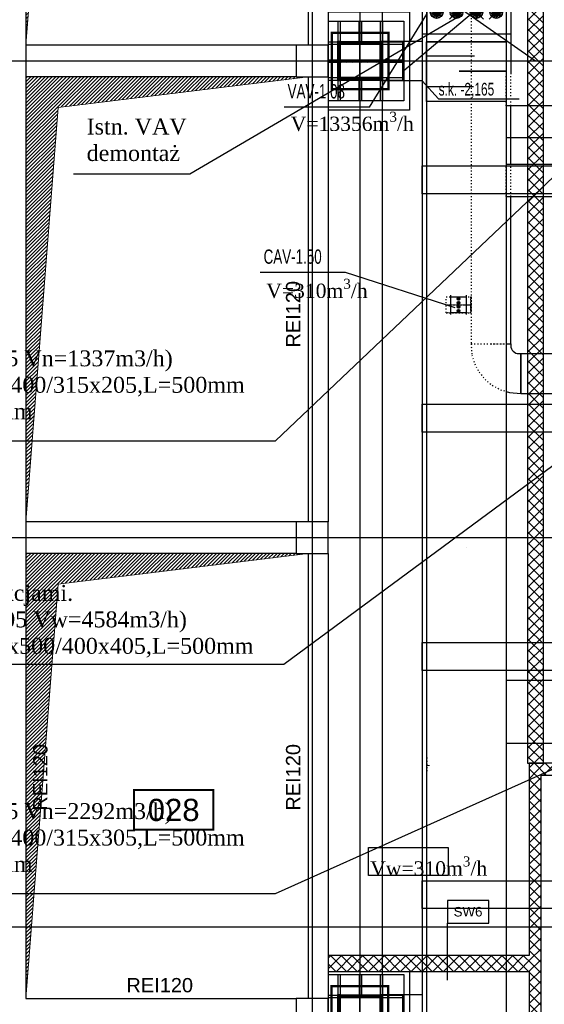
# Model space of a CAD drawing. Header units: centimetres. Extents: x -228435 to 46820, y -89367 to 152985.
# Tile 196 of 256: x -62818 to -56220, y 53125 to 65520. Entities that reach past the tile are written whole.
import ezdxf
from ezdxf.enums import TextEntityAlignment as Align

# ---------------------------------------------------------------- set-up
doc = ezdxf.new("R2010")
doc.units = ezdxf.units.CM
doc.header["$LTSCALE"] = 50
for name, pattern in [('CADVENT_CENTERLINE', [9.9, 7.4, -1, 0.5, -1]), ('CADVENT_HIDDEN', [0.8, 0.25, -0.55]), ('Kondygnacja  -0_5$0$HIDDEN', [9.525, 6.35, -3.175]), ('Kondygnacja  -0_5$0$HIDDEN2', [4.7625, 3.175, -1.5875]), ('Osie rzutów$0$DASHDOT2', [12.7, 6.35, -3.175, 0, -3.175])]:
    doc.linetypes.add(name, pattern=pattern)
doc.layers.get('0').update_dxf_attribs({"color": 8})
for name, color, linetype in [('01-103-Went PP_poziom-0_5$0$L_Nawiew', 250, 'Continuous'), ('bgde-nawiewEXP', 250, 'Continuous'), ('bgde-nawiewHIDDEN', 250, 'Continuous'), ('bgde-wywiewCEN', 7, 'Continuous'), ('bgde-wywiewEXP', 250, 'Continuous'), ('bgde-wywiewHIDDEN', 250, 'Continuous'), ('bgde_AJ_opis', 7, 'Continuous'), ('bgde_redukcja', 250, 'Continuous'), ('bgde_tlumik', 250, 'Continuous'), ('bgde_VAV', 7, 'Continuous'), ('IS_zmiany 2024', 3, 'Continuous'), ('Kondygnacja  -0_5$0$ARCH_GK', 8, 'Continuous'), ('Kondygnacja  -0_5$0$ARCH_INFO_ODPORNOŚĆ OGNIOWA', 8, 'Continuous'), ('Kondygnacja  -0_5$0$ARCH_INFO_OPISY_PRZEGRODY', 8, 'Continuous'), ('Kondygnacja  -0_5$0$ARCH_KONSTR_POWYŻEJ RZUTU', 8, 'Kondygnacja  -0_5$0$HIDDEN'), ('Kondygnacja  -0_5$0$ARCH_KONSTR_POWYŻEJ RZUTU_IST', 8, 'Kondygnacja  -0_5$0$HIDDEN2'), ('Kondygnacja  -0_5$0$ARCH_MUROWANE_IST', 8, 'Continuous'), ('Kondygnacja  -0_5$0$ARCH_OKŁADZINA', 8, 'Continuous'), ('Kondygnacja  -0_5$0$ARCH_POMOCNICZE', 8, 'Continuous'), ('Kondygnacja  -0_5$0$ARCH_SŁUPY', 8, 'Continuous'), ('Kondygnacja  -0_5$0$ARCH_WIDOK_IST', 8, 'Continuous'), ('Kondygnacja  -0_5$0$ARCH_ŻELBET_IST', 8, 'Continuous'), ('Osie rzutów$0$ARCH_INFO_OSIE_IST', 8, 'Osie rzutów$0$DASHDOT2'), ('Osie rzutów$0$ARCH_INFO_OSIE_OPISY_IST', 8, 'Continuous'), ('Pomieszczenia -05$0$ARCH_INFO_AREA_ETYKIETY_200', 8, 'Continuous')]:
    doc.layers.add(name, color=color, linetype=linetype)
doc.layers.add('bgde-nawiewCEN', color=7, linetype='Continuous', lineweight=13)
doc.layers.add('Kondygnacja  -0_5$0$ARCH_WIDOK', color=8, linetype='Continuous', lineweight=13)
doc.styles.add('Kondygnacja  -0_5$0$Arial', font='ARIAL.TTF')
doc.styles.add('Kondygnacja  -0_5$0$BIKTS', font='bikromsw.shx', dxfattribs={"width": 0.8})
doc.styles.add('Pomieszczenia -05$0$Arial', font='ARIAL.TTF')
pattern_1 = [(45, (-121140, -45000), (-67.35192, 67.35192), []), (135, (-121140, -45000), (-67.35192, -67.35192), [])]
pattern_2 = [(45, (-6220.4609, -4950), (-0.67351921, 0.67351921), [])]
pattern_3 = [(45, (-6220.6425, -6150), (-0.67351921, 0.67351921), [])]

# ---------------------------------------------------------------- blocks, each defined once
blk = doc.blocks.new('Osie rzutów')
at = {"layer": 'Osie rzutów$0$ARCH_INFO_OSIE_IST', "ltscale": 10}
for p, q in [((6200, 12510), (6200, 4800)), ((6200, 12510), (6200, 4571.18)), ((6260, 12510), (6260, 4623.26)), ((6260, 10970), (6260, 11030)), ((4436.04, 11000), (13655, 11000)), ((6290, 11000), (6230, 11000)), ((4436.04, 10400), (13655, 10400)), ((6260, 9770), (6260, 9830))]:
    blk.add_line(p, q, dxfattribs=at)
blk = doc.blocks.new('Kondygnacja  -0_5$0$słup 6.8.11')
at = {"layer": 'Kondygnacja  -0_5$0$ARCH_SŁUPY'}
h = blk.add_hatch(dxfattribs=at)
h.set_pattern_fill('ANSI31', color=256, scale=0.3, style=0)
h.set_pattern_definition(pattern_2)
h.paths.add_polyline_path([(15, 75), (12, 75), (12, 25), (15, 25)])
h = blk.add_hatch(dxfattribs=at)
h.set_pattern_fill('ANSI31', color=256, scale=0.3, style=0)
h.set_pattern_definition(pattern_2)
h.paths.add_polyline_path([(68, 75), (65, 75), (65, 25), (68, 25)])
h = blk.add_hatch(dxfattribs=at)
h.set_pattern_fill('ANSI31', color=256, scale=0.3, style=0)
h.set_pattern_definition(pattern_2)
h.paths.add_polyline_path([(65, 71), (65, 74), (15, 74), (15, 71)])
h = blk.add_hatch(dxfattribs=at)
h.set_pattern_fill('ANSI31', color=256, scale=0.3, style=0)
h.set_pattern_definition(pattern_2)
h.paths.add_polyline_path([(65, 48.5), (65, 51.5), (15, 51.5), (15, 48.5)])
h = blk.add_hatch(dxfattribs=at)
h.set_pattern_fill('ANSI31', color=256, scale=0.3, style=0)
h.set_pattern_definition(pattern_2)
h.paths.add_polyline_path([(65, 26), (65, 29), (15, 29), (15, 26)])
at = {"layer": 'Kondygnacja  -0_5$0$ARCH_POMOCNICZE'}
blk.add_lwpolyline([(95, 100), (95, 0), (0, 0), (0, 100)], close=True, dxfattribs=at)
for points in [[(12, 100), (12, 75)], [(15, 100), (15, 75)], [(38.5, 100), (38.5, 74)], [(41.5, 100), (41.5, 74)], [(65, 100), (65, 75)], [(68, 100), (68, 75)], [(0, 74), (12, 74)], [(0, 71), (12, 71)], [(68, 74), (95, 74)], [(68, 71), (95, 71)], [(0, 51.5), (12, 51.5)], [(68, 51.5), (95, 51.5)], [(0, 48.5), (12, 48.5)], [(68, 48.5), (95, 48.5)], [(0, 29), (12, 29)], [(0, 26), (12, 26)], [(12, 25), (12, 0)], [(15, 25), (15, 0)], [(38.5, 26), (38.5, 0)], [(41.5, 26), (41.5, 0)], [(65, 25), (65, 0)], [(68, 29), (95, 29)], [(68, 26), (95, 26)], [(68, 25), (68, 0)]]:
    blk.add_lwpolyline(points, dxfattribs=at)
at = {"layer": 'Kondygnacja  -0_5$0$ARCH_SŁUPY'}
for p, q in [((15, 51.5), (65, 51.5)), ((65, 48.5), (15, 48.5))]:
    blk.add_line(p, q, dxfattribs=at)
for points in [[(12, 75), (15, 75), (15, 25), (12, 25)], [(65, 75), (68, 75), (68, 25), (65, 25)]]:
    blk.add_lwpolyline(points, close=True, dxfattribs=at)
for points in [[(65, 74), (15, 74)], [(15, 71), (65, 71)], [(65, 29), (15, 29)], [(15, 26), (65, 26)]]:
    blk.add_lwpolyline(points, dxfattribs=at)
blk = doc.blocks.new('Kondygnacja  -0_5$0$słup 6.8.41')
at = {"layer": 'Kondygnacja  -0_5$0$ARCH_SŁUPY'}
h = blk.add_hatch(dxfattribs=at)
h.set_pattern_fill('ANSI31', color=256, scale=0.3, style=0)
h.set_pattern_definition(pattern_3)
h.paths.add_polyline_path([(14.8, 75), (11.8, 75), (11.8, 25), (14.8, 25)])
h = blk.add_hatch(dxfattribs=at)
h.set_pattern_fill('ANSI31', color=256, scale=0.3, style=0)
h.set_pattern_definition(pattern_3)
h.paths.add_polyline_path([(67.8, 75), (64.8, 75), (64.8, 25), (67.8, 25)])
h = blk.add_hatch(dxfattribs=at)
h.set_pattern_fill('ANSI31', color=256, scale=0.3, style=0)
h.set_pattern_definition(pattern_3)
h.paths.add_polyline_path([(64.8, 71), (64.8, 74), (14.8, 74), (14.8, 71)])
h = blk.add_hatch(dxfattribs=at)
h.set_pattern_fill('ANSI31', color=256, scale=0.3, style=0)
h.set_pattern_definition(pattern_3)
h.paths.add_polyline_path([(64.8, 48.5), (64.8, 51.5), (14.8, 51.5), (14.8, 48.5)])
h = blk.add_hatch(dxfattribs=at)
h.set_pattern_fill('ANSI31', color=256, scale=0.3, style=0)
h.set_pattern_definition(pattern_3)
h.paths.add_polyline_path([(64.8, 26), (64.8, 29), (14.8, 29), (14.8, 26)])
at = {"layer": 'Kondygnacja  -0_5$0$ARCH_POMOCNICZE'}
blk.add_lwpolyline([(94.8, 100), (94.8, 0), (-0.2, 0), (-0.2, 100)], close=True, dxfattribs=at)
for points in [[(11.8, 100), (11.8, 75)], [(14.8, 100), (14.8, 75)], [(38.3, 100), (38.3, 74)], [(41.3, 100), (41.3, 74)], [(64.8, 100), (64.8, 75)], [(67.8, 100), (67.8, 75)], [(-0.2, 74), (11.8, 74)], [(-0.2, 71), (11.8, 71)], [(67.8, 74), (94.8, 74)], [(67.8, 71), (94.8, 71)], [(-0.2, 51.5), (11.8, 51.5)], [(67.8, 51.5), (94.8, 51.5)], [(-0.2, 48.5), (11.8, 48.5)], [(67.8, 48.5), (94.8, 48.5)], [(-0.2, 29), (11.8, 29)], [(-0.2, 26), (11.8, 26)], [(11.8, 25), (11.8, 0)], [(14.8, 25), (14.8, 0)], [(38.3, 26), (38.3, 0)], [(41.3, 26), (41.3, 0)], [(64.8, 25), (64.8, 0)], [(67.8, 29), (94.8, 29)], [(67.8, 26), (94.8, 26)], [(67.8, 25), (67.8, 0)]]:
    blk.add_lwpolyline(points, dxfattribs=at)
at = {"layer": 'Kondygnacja  -0_5$0$ARCH_SŁUPY'}
for p, q in [((14.8, 51.5), (64.8, 51.5)), ((64.8, 48.5), (14.8, 48.5))]:
    blk.add_line(p, q, dxfattribs=at)
at = {"layer": 'Kondygnacja  -0_5$0$ARCH_SŁUPY', "const_width": 3}
blk.add_lwpolyline([(4.3, 85.5), (75.3, 85.5), (75.3, 14.5), (4.3, 14.5)], close=True, dxfattribs=at)
at = {"layer": 'Kondygnacja  -0_5$0$ARCH_SŁUPY'}
for points in [[(11.8, 75), (14.8, 75), (14.8, 25), (11.8, 25)], [(64.8, 75), (67.8, 75), (67.8, 25), (64.8, 25)]]:
    blk.add_lwpolyline(points, close=True, dxfattribs=at)
for points in [[(64.8, 74), (14.8, 74)], [(14.8, 71), (64.8, 71)], [(64.8, 29), (14.8, 29)], [(14.8, 26), (64.8, 26)]]:
    blk.add_lwpolyline(points, dxfattribs=at)
blk = doc.blocks.new('Kondygnacja  -0_5$0$konstrukcja istniejąca -0.5')
at = {"layer": 'Kondygnacja  -0_5$0$ARCH_KONSTR_POWYŻEJ RZUTU_IST', "ltscale": 10}
for p, q in [((6288.5, 4975), (6288.5, 12225)), ((6288.5, 10975), (6288.5, 11025)), ((6288.5, 11025), (6338.5, 11025)), ((6338.5, 10975), (6288.5, 10975)), ((6288.5, 9775), (6288.5, 9825)), ((6288.5, 9825), (6338.5, 9825))]:
    blk.add_line(p, q, dxfattribs=at)
for points in [[(6338.5, 12175), (6338.5, 11025)], [(6313.5, 11025), (6313.5, 10975)], [(6338.5, 11025), (6338.5, 10975)], [(6338.5, 10975), (6338.5, 9825)], [(7382, 10532.9), (6338.5, 10532.9), (6338.5, 10567.9), (7382, 10567.9)], [(7382, 10232.9), (6338.5, 10232.9), (6338.5, 10267.9), (7382, 10267.9)], [(7382, 9932.9), (6338.5, 9932.9), (6338.5, 9967.9), (7382, 9967.9)], [(6313.5, 9825), (6313.5, 9775)], [(6338.5, 9825), (6338.5, 9775)]]:
    blk.add_lwpolyline(points, dxfattribs=at)
at = {"layer": 'Kondygnacja  -0_5$0$ARCH_KONSTR_POWYŻEJ RZUTU_IST'}
blk.add_lwpolyline([(6338.5, 10975), (6359.1, 10952.5), (6460.3, 10952.5)], dxfattribs=at)
at = {"layer": 'Kondygnacja  -0_5$0$ARCH_KONSTR_POWYŻEJ RZUTU_IST', "ltscale": 10, "elevation": 0}
blk.add_lwpolyline([(7382, 10832.9), (6338.5, 10832.9), (6338.5, 10867.9), (7382, 10867.9)], dxfattribs=at)
at = {"layer": 'Kondygnacja  -0_5$0$ARCH_KONSTR_POWYŻEJ RZUTU_IST', "style": 'Kondygnacja  -0_5$0$BIKTS', "width": 0.7}
blk.add_text('s.k. -2,165', height=16, dxfattribs=at).set_placement((6359.1, 10956.5))
blk = doc.blocks.new('Pomieszczenia -05$0$etykieta_numer')
at = {"color": 0, "linetype": 'ByBlock', "const_width": 2.44}
blk.add_lwpolyline([(-50, -50), (-50, 0), (50, 0), (50, -50)], close=True, dxfattribs=at)
at = {"color": 0, "linetype": 'ByBlock', "style": 'Pomieszczenia -05$0$Arial'}
blk.add_attdef('AECAREA:NUMBER', text='', height=28, dxfattribs=at).set_placement((0, -25), align=Align.MIDDLE)
blk = doc.blocks.new('*U342')
at = {"linetype": 'Continuous', "lineweight": -2}
for p, q in [((-200, -245), (-200, 245)), ((200, 245), (200, -245))]:
    blk.add_line(p, q, dxfattribs=at)
at = {"color": 0, "linetype": 'ByBlock', "lineweight": -2}
for p, q in [((200, 200), (-200, 200)), ((-200, -200), (200, -200))]:
    blk.add_line(p, q, dxfattribs=at)
at = {"linetype": 'Continuous', "lineweight": -3}
for p, q in [((-35, 15), (35, 85)), ((0, 150), (-32, 150)), ((0, 50), (-32, 50)), ((0, 150), (-30, 160)), ((0, 150), (-30, 140)), ((0, 50), (-30, 60)), ((0, 50), (-30, 40)), ((0, 150), (-26, 169)), ((0, 150), (-26, 131)), ((0, 50), (-26, 69)), ((0, 50), (-26, 31)), ((0, 150), (-19, 176)), ((0, 150), (-19, 124)), ((0, 50), (-19, 76)), ((0, 50), (-19, 24)), ((0, 150), (-10, 180)), ((0, 150), (-10, 120)), ((0, 50), (-10, 80)), ((0, 50), (-10, 20)), ((0, 150), (0, 182)), ((0, 150), (10, 180)), ((0, 150), (19, 176)), ((0, 150), (26, 169)), ((0, 150), (30, 160)), ((0, 150), (10, 120)), ((0, 150), (19, 124)), ((0, 150), (26, 131)), ((0, 150), (30, 140)), ((0, 150), (32, 150)), ((0, 150), (0, 118)), ((0, 50), (0, 82)), ((0, 50), (10, 80)), ((0, 50), (19, 76)), ((0, 50), (26, 69)), ((0, 50), (30, 60)), ((0, 50), (10, 20)), ((0, 50), (19, 24)), ((0, 50), (26, 31)), ((0, 50), (30, 40)), ((0, 50), (32, 50)), ((0, 50), (0, 18)), ((35, -85), (-35, -15)), ((-35, -185), (35, -115)), ((0, -50), (-32, -50)), ((0, -150), (-32, -150)), ((0, -50), (-30, -40)), ((0, -50), (-30, -60)), ((0, -150), (-30, -140)), ((0, -150), (-30, -160)), ((0, -50), (-26, -31)), ((0, -50), (-26, -69)), ((0, -150), (-26, -131)), ((0, -150), (-26, -169)), ((0, -50), (-19, -24)), ((0, -50), (-19, -76)), ((0, -150), (-19, -124)), ((0, -150), (-19, -176)), ((0, -50), (-10, -20)), ((0, -50), (-10, -80)), ((0, -150), (-10, -120)), ((0, -150), (-10, -180)), ((0, -50), (0, -18)), ((0, -50), (10, -20)), ((0, -50), (19, -24)), ((0, -50), (26, -31)), ((0, -50), (30, -40)), ((0, -50), (10, -80)), ((0, -50), (19, -76)), ((0, -50), (26, -69)), ((0, -50), (30, -60)), ((0, -50), (32, -50)), ((0, -50), (0, -82)), ((0, -150), (0, -118)), ((0, -150), (10, -120)), ((0, -150), (19, -124)), ((0, -150), (26, -131)), ((0, -150), (30, -140)), ((0, -150), (10, -180)), ((0, -150), (19, -176)), ((0, -150), (26, -169)), ((0, -150), (30, -160)), ((0, -150), (32, -150)), ((0, -150), (0, -182))]:
    blk.add_line(p, q, dxfattribs=at)
at = {"linetype": 'Continuous', "lineweight": -3, "extrusion": (-1.22465e-16, -2.99952e-32, -1)}
for centre in [(0, 150), (0, 50), (0, -50), (0, -150)]:
    blk.add_ellipse(centre, major_axis=(0, -32), ratio=1, start_param=-1.570796, end_param=4.712389, dxfattribs=at)
blk = doc.blocks.new('08')
at = {"layer": 'bgde_VAV', "color": 3, "linetype": 'Continuous', "lineweight": -2}
for p, q in [((-57699, 65891), (-57755, 65891)), ((-56699, 65891), (-57699, 65891)), ((-56643, 65891), (-56699, 65891)), ((-57755, 65341), (-57699, 65341)), ((-57699, 65341), (-56699, 65341)), ((-56699, 65341), (-56643, 65341))]:
    blk.add_line(p, q, dxfattribs=at)
at = {"layer": 'bgde_VAV', "color": 3, "linetype": 'ByBlock', "lineweight": -2}
for p, q in [((-57699, 65891), (-57699, 65341)), ((-56699, 65891), (-56699, 65341))]:
    blk.add_line(p, q, dxfattribs=at)
at = {"layer": 'bgde_VAV', "color": 3, "linetype": 'Continuous', "lineweight": -3}
for p, q in [((-57574, 65616), (-57574, 65696)), ((-57236, 65704), (-57413, 65527)), ((-57324, 65616), (-57324, 65696)), ((-56986, 65527), (-57163, 65704)), ((-57074, 65616), (-57074, 65696)), ((-56736, 65704), (-56913, 65527)), ((-56824, 65616), (-56824, 65696)), ((-57574, 65616), (-57654, 65616)), ((-57574, 65616), (-57650, 65640)), ((-57574, 65616), (-57650, 65591)), ((-57574, 65616), (-57639, 65663)), ((-57574, 65616), (-57639, 65569)), ((-57574, 65616), (-57621, 65680)), ((-57574, 65616), (-57621, 65551)), ((-57574, 65616), (-57599, 65692)), ((-57574, 65616), (-57599, 65540)), ((-57574, 65616), (-57550, 65692)), ((-57574, 65616), (-57527, 65680)), ((-57574, 65616), (-57510, 65663)), ((-57574, 65616), (-57498, 65640)), ((-57574, 65616), (-57498, 65591)), ((-57574, 65616), (-57510, 65569)), ((-57574, 65616), (-57527, 65551)), ((-57574, 65616), (-57550, 65540)), ((-57574, 65616), (-57574, 65536)), ((-57574, 65616), (-57494, 65616)), ((-57324, 65616), (-57404, 65616)), ((-57324, 65616), (-57400, 65640)), ((-57324, 65616), (-57400, 65591)), ((-57324, 65616), (-57389, 65663)), ((-57324, 65616), (-57389, 65569)), ((-57324, 65616), (-57371, 65680)), ((-57324, 65616), (-57371, 65551)), ((-57324, 65616), (-57349, 65692)), ((-57324, 65616), (-57349, 65540)), ((-57324, 65616), (-57300, 65692)), ((-57324, 65616), (-57277, 65680)), ((-57324, 65616), (-57260, 65663)), ((-57324, 65616), (-57248, 65640)), ((-57324, 65616), (-57248, 65591)), ((-57324, 65616), (-57260, 65569)), ((-57324, 65616), (-57277, 65551)), ((-57324, 65616), (-57300, 65540)), ((-57324, 65616), (-57324, 65536)), ((-57324, 65616), (-57244, 65616)), ((-57074, 65616), (-57154, 65616)), ((-57074, 65616), (-57150, 65640)), ((-57074, 65616), (-57150, 65591)), ((-57074, 65616), (-57139, 65663)), ((-57074, 65616), (-57139, 65569)), ((-57074, 65616), (-57121, 65680)), ((-57074, 65616), (-57121, 65551)), ((-57074, 65616), (-57099, 65692)), ((-57074, 65616), (-57099, 65540)), ((-57074, 65616), (-57050, 65692)), ((-57074, 65616), (-57027, 65680)), ((-57074, 65616), (-57010, 65663)), ((-57074, 65616), (-56998, 65640)), ((-57074, 65616), (-56998, 65591)), ((-57074, 65616), (-57010, 65569)), ((-57074, 65616), (-57027, 65551)), ((-57074, 65616), (-57050, 65540)), ((-57074, 65616), (-57074, 65536)), ((-57074, 65616), (-56994, 65616)), ((-56824, 65616), (-56904, 65616)), ((-56824, 65616), (-56900, 65640)), ((-56824, 65616), (-56900, 65591)), ((-56824, 65616), (-56889, 65663)), ((-56824, 65616), (-56889, 65569)), ((-56824, 65616), (-56871, 65680)), ((-56824, 65616), (-56871, 65551)), ((-56824, 65616), (-56849, 65692)), ((-56824, 65616), (-56849, 65540)), ((-56824, 65616), (-56800, 65692)), ((-56824, 65616), (-56777, 65680)), ((-56824, 65616), (-56760, 65663)), ((-56824, 65616), (-56748, 65640)), ((-56824, 65616), (-56748, 65591)), ((-56824, 65616), (-56760, 65569)), ((-56824, 65616), (-56777, 65551)), ((-56824, 65616), (-56800, 65540)), ((-56824, 65616), (-56824, 65536)), ((-56824, 65616), (-56744, 65616))]:
    blk.add_line(p, q, dxfattribs=at)
for centre in [(-57574, 65616), (-57324, 65616), (-57074, 65616), (-56824, 65616)]:
    blk.add_ellipse(centre, major_axis=(80, 0), ratio=1, start_param=-1.570796, end_param=4.712389, dxfattribs=at)
blk = doc.blocks.new('*U491')
at = {"color": 0, "linetype": 'ByBlock', "lineweight": -2, "extrusion": (1, 2.22045e-16, 1.02918e-12)}
blk.add_circle((0, 0), 0.05, dxfattribs=at)
blk = doc.blocks.new('t2')
at = {"layer": 'bgde_tlumik'}
for p, q in [((-54534, 76042), (-54534, 76632)), ((-54727, 75632), (-54727, 76232)), ((-54342, 75632), (-54342, 76222))]:
    blk.add_line(p, q, dxfattribs=at)
blk.add_lwpolyline([(-54903, 76632), (-54153, 76632), (-54153, 75632), (-54903, 75632)], close=True, dxfattribs=at)
blk = doc.blocks.new('t8')
at = {"layer": 'bgde_tlumik'}
for p, q in [((-57699, 65064), (-57099, 65064)), ((-56699, 64872), (-57289, 64872)), ((-57699, 64680), (-57109, 64680))]:
    blk.add_line(p, q, dxfattribs=at)
blk.add_lwpolyline([(-56699, 64491), (-57699, 64491), (-57699, 65241), (-56699, 65241)], close=True, dxfattribs=at)
at = {"layer": 'bgde_redukcja', "rotation": 270}
blk.add_blockref('t2', (-133332, 10338), dxfattribs=at)

msp = doc.modelspace()

# ---------------------------------------------------------------- hatches: boundary and pattern name
at = {"layer": 'Kondygnacja  -0_5$0$ARCH_GK', "linetype": 'Continuous', "lineweight": -3}
h = msp.add_hatch(dxfattribs=at)
h.set_pattern_fill('ANSI37', color=256, scale=30, angle=-360, style=0)
h.set_pattern_definition([(45, (-121140, -45000), (-67.35192, 67.35192), []), (135, (-121140, -45000), (-67.35192, -67.35192), [])])
h.paths.add_polyline_path([(-56230, 70900), (-56430, 70900), (-56430, 56160), (-56230, 56160)], flags=0)
h = msp.add_hatch(dxfattribs=at)
h.set_pattern_fill('ANSI37', color=256, scale=30, style=0)
h.set_pattern_definition(pattern_1)
h.paths.add_polyline_path([(-56410, 56160), (-56260, 56010), (-52490, 56010), (-52640, 56160)], flags=0)
h = msp.add_hatch(dxfattribs=at)
h.set_pattern_fill('ANSI37', color=256, scale=30, style=0)
h.set_pattern_definition([(45, (-121140, -45000), (-67.35192, 67.35192), []), (135, (-121140, -45000), (-67.35192, -67.35192), [])])
h.paths.add_polyline_path([(-56410, 4850), (-56260, 4850), (-56260, 53640), (-56376.667, 53640), (-56410, 53540)], flags=0)
h.paths.add_polyline_path([(-56410, 53740), (-56376.667, 53640), (-56260, 53640), (-56260, 56010), (-56410, 56160)], flags=0)
h = msp.add_hatch(dxfattribs=at)
h.set_pattern_fill('ANSI37', color=256, scale=30, style=0)
h.set_pattern_definition(pattern_1)
h.paths.add_polyline_path([(-58940, 53740), (-58940, 53540), (-56410, 53540), (-56376.667, 53640), (-56410, 53740)], flags=0)
at = {"layer": 'Kondygnacja  -0_5$0$ARCH_WIDOK'}
h = msp.add_hatch(dxfattribs=at)
h.set_pattern_fill('ANSI31', color=256, scale=10, angle=-180, style=0)
h.set_pattern_definition([(225, (-121140, 3000), (22.45064, -22.45064), [])])
h.paths.add_polyline_path([(-62740, 65200), (-62740, 70800), (-59190, 70800), (-62335.997, 70415.735)])
h = msp.add_hatch(dxfattribs=at)
h.set_pattern_fill('ANSI31', color=256, scale=10, angle=-180, style=0)
h.set_pattern_definition([(225, (-121140, -3000), (22.45064, -22.45064), [])])
h.paths.add_polyline_path([(-62740, 59200), (-62740, 64800), (-59190, 64800), (-62335.997, 64415.735)])
h = msp.add_hatch(dxfattribs=at)
h.set_pattern_fill('ANSI31', color=256, scale=10, angle=-180, style=0)
h.set_pattern_definition([(225, (-121140, -9000), (22.45064, -22.45064), [])])
h.paths.add_polyline_path([(-62740, 53200), (-62740, 58800), (-59190, 58800), (-62335.997, 58415.735)])

# ---------------------------------------------------------------- linework, layer by layer
at = {"layer": 'bgde-nawiewCEN', "linetype": 'CADVENT_CENTERLINE', "ltscale": 0.06}
msp.add_line((-57665.303, 56131.531), (-57696.776, 56131.529), dxfattribs=at)
at = {"layer": 'bgde-nawiewEXP', "linetype": 'Continuous'}
msp.add_lwpolyline([(-57699.245, 49493.848), (-56699.245, 49493.848), (-56699.245, 49503.848), (-57699.245, 49503.848), (-57699.245, 67490.965), (-56699.245, 67490.965), (-56699.245, 49503.848), (-57699.245, 49503.848)], close=True, dxfattribs=at)
for points in [[(-56699.245, 64035.425), (-54473.922, 64035.425), (-54473.922, 64435.425), (-56699.245, 64435.425)], [(-56699.245, 63296.017), (-55386.527, 63296.017), (-55386.527, 63696.017), (-56699.245, 63696.017)], [(-56699.245, 57206.371), (-55858.707, 57206.371), (-55858.707, 56406.371), (-55258.707, 56406.371), (-55258.707, 57206.371), (-55858.707, 57206.371), (-55858.707, 56406.371), (-56699.245, 56406.371)]]:
    msp.add_lwpolyline(points, dxfattribs=at)
at = {"layer": 'bgde-nawiewHIDDEN', "linetype": 'CADVENT_HIDDEN'}
for points in [[(-56699.245, 64435.425), (-56699.245, 64835.425)], [(-56699.245, 63296.017), (-56699.245, 63696.017)], [(-56699.245, 57206.371), (-56699.245, 56406.371)], [(-57696.783, 56231.529), (-57696.769, 56031.529)]]:
    msp.add_lwpolyline(points, dxfattribs=at)
at = {"layer": 'bgde-wywiewCEN', "linetype": 'CADVENT_CENTERLINE', "ltscale": 0.06}
for p in [(-57455.893, 61930.205), (-57141.059, 61930.205)]:
    msp.add_line(p, (-57145.059, 61930.205), dxfattribs=at)
at = {"layer": 'bgde-wywiewEXP', "linetype": 'Continuous'}
for points in [[(-56699.245, 67020.181), (-56641.059, 67020.181), (-56641.059, 64835.425)], [(-56641.059, 63696.017), (-56641.059, 64435.425)], [(-56699.245, 61440.789), (-56641.059, 61440.789), (-56641.059, 63296.017)], [(-56699.245, 61440.791), (-56641.063, 61440.792), (-56639.141, 61396.283), (-56633.45, 61377.523), (-56624.209, 61360.234), (-56611.772, 61345.079), (-56596.618, 61332.643), (-56579.329, 61323.401), (-56560.569, 61317.711), (-56516.059, 61315.789), (-56516.059, 60815.789), (-56516.059, 61315.789), (-55070.095, 61315.789)], [(-56699.245, 60839.795), (-56658.114, 60827.318), (-56516.059, 60815.789), (-55070.095, 60815.789)]]:
    msp.add_lwpolyline(points, dxfattribs=at)
at = {"layer": 'bgde-wywiewHIDDEN', "linetype": 'CADVENT_HIDDEN'}
for points in [[(-57491.059, 67490.965), (-57491.059, 67420.181), (-57141.059, 67020.181), (-57141.059, 61440.789), (-56891.899, 61440.789), (-56891.899, 61440.789), (-56699.245, 61440.791)], [(-56641.059, 64435.425), (-56641.059, 64835.425)], [(-56641.059, 63296.017), (-56641.059, 63696.017)], [(-57455.893, 61830.205), (-57455.893, 62030.205), (-57145.059, 62030.205), (-57145.059, 62022.593)], [(-57145.059, 62022.593), (-57145.059, 62030.205)], [(-57145.059, 61930.205), (-57145.059, 62022.593)], [(-57145.059, 62022.593), (-57145.059, 62000.915)], [(-57145.059, 61930.205), (-57145.059, 61891.936)], [(-57145.059, 61891.936), (-57145.059, 61930.205)], [(-57145.059, 61859.494), (-57145.059, 61891.936)], [(-57145.059, 61891.936), (-57145.059, 61859.494)], [(-57145.059, 61859.494), (-57145.059, 61837.817)], [(-57145.059, 61830.205), (-57145.059, 61859.494)], [(-57455.893, 61830.205), (-57145.059, 61830.205)], [(-57145.059, 61830.205), (-57455.893, 61830.205)], [(-57145.059, 61830.205), (-57141.059, 61830.205)], [(-57141.063, 61440.787), (-56699.245, 61440.789)], [(-57141.063, 61440.787), (-57129.534, 61298.738), (-57095.39, 61186.181), (-57039.944, 61082.448), (-56965.326, 60991.526), (-56874.403, 60916.908), (-56770.67, 60861.462), (-56699.245, 60839.795)]]:
    msp.add_lwpolyline(points, dxfattribs=at)
msp.add_lwpolyline([(-57145.059, 61830.205), (-57145.059, 62030.205), (-57141.059, 62030.205), (-57141.059, 61830.205)], close=True, dxfattribs=at)
at = {"layer": 'bgde_AJ_opis', "elevation": 1920}
msp.add_lwpolyline([(-58429.801, 55098.645), (-57429.671, 55097.899), (-57429.671, 54747.167), (-58429.801, 54747.913)], close=True, dxfattribs=at)
at = {"layer": 'bgde_redukcja'}
msp.add_lwpolyline([(-57699.245, 65340.969), (-56699.242, 65340.969), (-56699.242, 65240.969), (-57699.245, 65240.969)], close=True, dxfattribs=at)
at = {"layer": 'bgde_VAV'}
for p, q in [((-58418.22, 64419.891, 53.204), (-57699.242, 65590.969)), ((-58418.22, 64419.891, 53.204), (-59491.401, 64419.891, 53.204)), ((-58719.968, 62338.76, 21.417), (-59793.149, 62338.76, 21.417)), ((-57341.311, 61890.845), (-58719.968, 62338.76, 21.417))]:
    msp.add_line(p, q, dxfattribs=at)
at = {"layer": 'IS_zmiany 2024', "color": 1}
for p, q in [((-58040, 66200), (-56332.255, 65000)), ((-57985.391, 64880), (-56430, 66194.179))]:
    msp.add_line(p, q, dxfattribs=at)
at = {"layer": 'IS_zmiany 2024', "color": 2}
for p, q in [((-60680.128, 63580), (-57248.158, 65590.969)), ((-59601.013, 60218.765), (-54356.272, 65206.614)), ((-62140, 63580), (-60680.128, 63580)), ((-59497.787, 57407.484), (-54576.286, 61044.95)), ((-66600, 60218.765), (-59601.013, 60218.765)), ((-66487.561, 57407.484), (-59497.787, 57407.484)), ((-59601.013, 54519.307), (-54632.4, 56751.534)), ((-66600, 54519.307), (-59601.013, 54519.307)), ((-87900, 54099.952), (-46540, 54099.952))]:
    msp.add_line(p, q, dxfattribs=at)
at = {"layer": 'Kondygnacja  -0_5$0$ARCH_GK', "linetype": 'Continuous', "lineweight": -3}
for p, q in [((-56430, 70900), (-56430, 56160)), ((-56230, 56160), (-56230, 70900)), ((-56430, 56160), (-56230, 56160)), ((-52640, 56160), (-56410, 56160)), ((-56410, 56160), (-56410, 53740)), ((-56260, 56010), (-52490, 56010)), ((-56260, 4850), (-56260, 56010)), ((-58940, 53740), (-58940, 53540)), ((-56410, 53740), (-58940, 53740)), ((-58940, 53540), (-56410, 53540)), ((-56410, 53540), (-56410, 4850))]:
    msp.add_line(p, q, dxfattribs=at)
at = {"layer": 'Kondygnacja  -0_5$0$ARCH_INFO_OPISY_PRZEGRODY'}
msp.add_lwpolyline([(-57439.04, 54145.781), (-56919.04, 54145.781), (-56919.04, 54433.781), (-57439.04, 54433.781), (-57439.04, 54145.781)], close=True, dxfattribs=at)
msp.add_lwpolyline([(-57439.04, 53430.133), (-57439.04, 54145.781)], dxfattribs=at)
at = {"layer": 'Kondygnacja  -0_5$0$ARCH_MUROWANE_IST', "ltscale": 4}
for p, q in [((-62740, 76950), (-62740, 63500)), ((-59190, 70800), (-59190, 65200)), ((-58940, 70800), (-58940, 65200)), ((-59190, 64800), (-59190, 59200)), ((-58940, 64800), (-58940, 59200)), ((-62740, 63500), (-62740, 53200)), ((-59190, 58800), (-59190, 53200)), ((-58940, 58800), (-58940, 53200)), ((-62740, 53200), (-59340, 53200))]:
    msp.add_line(p, q, dxfattribs=at)
at = {"layer": 'Kondygnacja  -0_5$0$ARCH_OKŁADZINA'}
for points in [[(-58940, 65620), (-57915.391, 65620), (-57915.391, 64380), (-58940, 64380)], [(-57915.391, 53540), (-57915.391, 52380), (-58415, 52380)]]:
    msp.add_lwpolyline(points, dxfattribs=at)
at = {"layer": 'Kondygnacja  -0_5$0$ARCH_SŁUPY', "const_width": 30}
msp.add_lwpolyline([(-58895, 53355), (-58185, 53355), (-58185, 52645), (-58895, 52645)], close=True, dxfattribs=at)
at = {"layer": 'Kondygnacja  -0_5$0$ARCH_WIDOK'}
for points in [[(-62740, 65200), (-62740, 70800), (-59190, 70800), (-62335.997, 70415.735), (-62740, 65200)], [(-62740, 59200), (-62740, 64800), (-59190, 64800), (-62335.997, 64415.735), (-62740, 59200)], [(-62740, 53200), (-62740, 58800), (-59190, 58800), (-62335.997, 58415.735), (-62740, 53200)]]:
    msp.add_lwpolyline(points, dxfattribs=at)
at = {"layer": 'Kondygnacja  -0_5$0$ARCH_WIDOK_IST'}
for p, q in [((-59340, 65200), (-62740, 65200)), ((-59340, 64800), (-62740, 64800)), ((-59340, 59200), (-62740, 59200)), ((-59340, 58800), (-62740, 58800))]:
    msp.add_line(p, q, dxfattribs=at)
at = {"layer": 'Kondygnacja  -0_5$0$ARCH_ŻELBET_IST', "ltscale": 4}
for points in [[(-59340, 64800), (-58940, 64800), (-58940, 65200), (-59340, 65200)], [(-59340, 64800), (-58940, 64800), (-58940, 65200), (-59340, 65200)], [(-59340, 64800), (-58940, 64800), (-58940, 65200), (-59340, 65200)], [(-59340, 58800), (-58940, 58800), (-58940, 59200), (-59340, 59200)], [(-59340, 52800), (-58940, 52800), (-58940, 53200), (-59340, 53200)]]:
    msp.add_lwpolyline(points, close=True, dxfattribs=at)

# ---------------------------------------------------------------- block references
at = {"layer": '01-103-Went PP_poziom-0_5$0$L_Nawiew', "extrusion": (-1, 0, 1.02918e-12), "rotation": 90}
msp.add_blockref('*U491', (-58871.535, 250.235, 57199.242), dxfattribs=at)
at = {"layer": 'bgde_redukcja'}
msp.add_blockref('08', (0, 0), dxfattribs=at)
at = {"layer": 'bgde_tlumik'}
msp.add_blockref('t8', (0, 0), dxfattribs=at)
at = {"layer": 'bgde_VAV', "extrusion": (-1.22465e-16, 1.49976e-32, -1), "xscale": 0.5, "yscale": 0.5, "zscale": 0.4999999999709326, "rotation": 180}
msp.add_blockref('*U342', (57298.913, 61930.205), dxfattribs=at)
at = {"layer": 'Kondygnacja  -0_5$0$ARCH_KONSTR_POWYŻEJ RZUTU', "xscale": 10, "yscale": 10, "zscale": 10}
msp.add_blockref('Kondygnacja  -0_5$0$konstrukcja istniejąca -0.5', (-121140, -45000), dxfattribs=at)
at = {"layer": 'Kondygnacja  -0_5$0$ARCH_SŁUPY', "xscale": 10, "yscale": 10, "zscale": 10}
for name, p in [('Kondygnacja  -0_5$0$słup 6.8.41', (-58933.575, 64500)), ('Kondygnacja  -0_5$0$słup 6.8.11', (-58935.391, 52500))]:
    msp.add_blockref(name, p, dxfattribs=at)
at = {"layer": 'Osie rzutów$0$ARCH_INFO_OSIE_OPISY_IST', "xscale": 10, "yscale": 10, "zscale": 10}
msp.add_blockref('Osie rzutów', (-121140, -45000), dxfattribs=at)
at = {"layer": 'Pomieszczenia -05$0$ARCH_INFO_AREA_ETYKIETY_200', "linetype": 'Continuous', "lineweight": -3, "xscale": 10, "yscale": 10, "zscale": 10}
msp.add_blockref('Pomieszczenia -05$0$etykieta_numer', (-60881.886, 55821.97), dxfattribs=at).add_auto_attribs({'AECAREA:NUMBER': '028'})

# ---------------------------------------------------------------- texts
at = {"layer": 'bgde_AJ_opis', "insert": (-58409.622, 54986.518, 1920), "char_height": 180, "width": 550.56944, "attachment_point": 1}
msp.add_mtext('\\A1;{\\fTimes New Roman|b0|i0|c238|p18;Vw=310m\\H0.7x;\\S3^ ;\\H1.4286x;/h}', dxfattribs=at)
at = {"layer": 'bgde_VAV', "width": 0.7}
for s, p in [('VAV-1.08', (-59448.458, 64528.194, 1973.204)), ('CAV-1.50', (-59750.206, 62447.063, 1941.417))]:
    msp.add_text(s, height=180, dxfattribs=at).set_placement(p)
at = {"layer": 'bgde_VAV', "char_height": 180, "width": 550.56944, "attachment_point": 1}
for s, insert in [('\\A1;{\\fTimes New Roman|b0|i0|c238|p18;V=13356m\\H0.7x;\\S3^ ;\\H1.4286x;/h}', (-59408.925, 64360.526, 1951.787)), ('\\A1;{\\fTimes New Roman|b0|i0|c238|p18;V=310m\\H0.7x;\\S3^ ;\\H1.4286x;/h}', (-59717.026, 62257.943, 1920))]:
    msp.add_mtext(s, dxfattribs=dict(at, insert=insert))
at = {"layer": 'IS_zmiany 2024', "color": 2, "char_height": 200, "attachment_point": 1}
for s, insert, width in [('\\fTimes New Roman|b0|i0|c238|p18;\\A1;Istn. VAV\\Pdemontaż', (-61975.837, 64274.349, 7680), 6261.14258), ('\\fTimes New Roman|b0|i0|c238|p18;\\A1;Nowy VAV(-1.N3)\\Pdemontaż odcinka kanału.\\Pmontaż VAV(RVP-P 315x205 Vn=1337m3/h)\\Pwraz z redukcjami(2szt):450x400/315x205,L=500mm\\Pi tłumikiem 450x400 L=500mm', (-66543.209, 62023.583, 7680), 7218.04854), ('\\fTimes New Roman|b0|i0|c238|p18;\\A1;Wymiana VAV:\\Pdemontaż VAV wraz z redukcjami.\\Pmontaż VAV(RVP-P 400x405 Vw=4584m3/h)\\Pwraz z redukcjami(2szt):500x500/400x405,L=500mm', (-66432.064, 58737.207, 7680), 7218.04854), ('\\fTimes New Roman|b0|i0|c238|p18;\\A1;Nowy VAV(-1.N2)\\Pdemontaż odcinka kanału.\\Pmontaż VAV(RVP-P 315x305 Vn=2292m3/h)\\Pwraz z redukcjami(2szt):800x400/315x305,L=500mm\\Pi tłumikiem 800x400 L=500mm', (-66543.209, 56324.125, 7680), 7218.04854)]:
    msp.add_mtext(s, dxfattribs=dict(at, insert=insert, width=width))
at = {"layer": 'Kondygnacja  -0_5$0$ARCH_INFO_ODPORNOŚĆ OGNIOWA', "char_height": 180, "width": 533.32525, "attachment_point": 5, "rotation": 90, "style": 'Kondygnacja  -0_5$0$Arial'}
for insert in [(-59527.765, 61811.428), (-62707.726, 55982.519), (-59527.765, 55982.519)]:
    msp.add_mtext('\\PREI120', dxfattribs=dict(at, insert=insert))
at = {"layer": 'Kondygnacja  -0_5$0$ARCH_INFO_ODPORNOŚĆ OGNIOWA', "insert": (-61056.97, 53514.618), "char_height": 180, "width": 533.32525, "attachment_point": 5, "style": 'Kondygnacja  -0_5$0$Arial'}
msp.add_mtext('\\PREI120', dxfattribs=at)
at = {"layer": 'Kondygnacja  -0_5$0$ARCH_INFO_OPISY_PRZEGRODY', "insert": (-57179.04, 54289.781), "char_height": 120, "width": 520, "attachment_point": 5, "style": 'Kondygnacja  -0_5$0$Arial'}
msp.add_mtext('SW6', dxfattribs=at)

doc.saveas('drawing.dxf')
